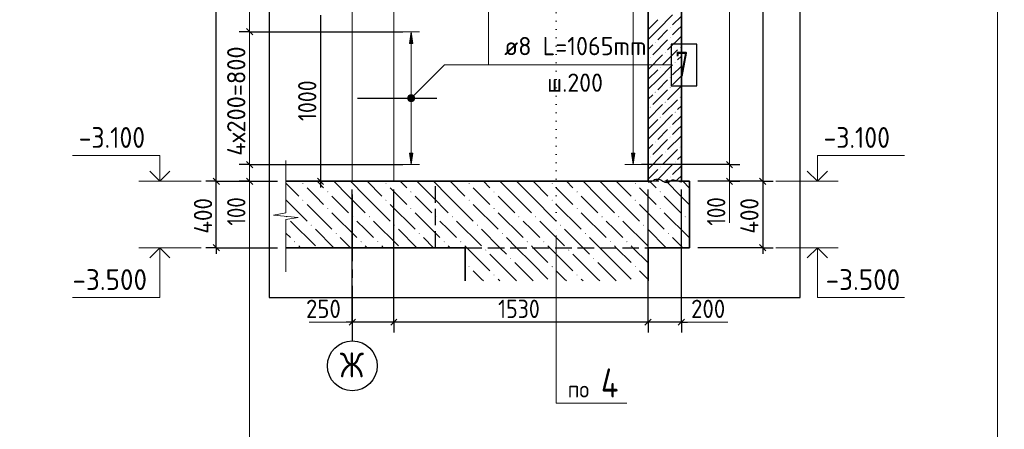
# Model space of a CAD drawing. Header units: millimetres. Extents: x 0 to 42000, y 0 to 29700.
# Tile 6 of 8: x 20233 to 32083, y 16235 to 21165. Entities that reach past the tile are written whole.
import ezdxf

# ---------------------------------------------------------------- set-up
doc = ezdxf.new("R2010")
doc.units = ezdxf.units.MM
for name, pattern in [('______2', [270, 200, -70]), ('______5', [1100, 800, -100, 100, -100]), ('______9', [100, 0, -100])]:
    doc.linetypes.add(name, pattern=pattern)
for name, color, linetype, lineweight in [('Standard', 7, 'Continuous', 25), ('Высотные отметки', 7, 'Continuous', 25), ('ЖБ Лента фундамента под плитной частью', 7, 'Continuous', 35), ('ЖБ Плита Фундамента верхний уровень', 7, 'Continuous', 35), ('ЖБ Стена верхний уровень', 7, 'Continuous', 35), ('Позиционная метка линия выноска', 7, 'Continuous', 13), ('Примечания', 7, 'Continuous', 13), ('Сечения символ', 7, 'Continuous', 25)]:
    doc.layers.add(name, color=color, linetype=linetype, lineweight=lineweight)
doc.layers.add('Оси', color=7, linetype='______5')
doc.layers.add('Размерная выноска', color=7, linetype='Continuous')
doc.layers.add('Стена Хомут', color=7, linetype='Continuous', lineweight=25, true_color=0x6e3c1e)
doc.styles.add('ISOCPEUR', font='txt')

msp = doc.modelspace()

# ---------------------------------------------------------------- hatches: boundary and pattern name
at = {"layer": 'ЖБ Лента фундамента под плитной частью', "linetype": 'Continuous', "lineweight": 18, "transparency": 33554687}
for points in [[(25835, 18392), (25841, 18399), (25848, 18392), (25841, 18386)], [(26835, 18392), (26841, 18399), (26848, 18392), (26841, 18386)], [(26135, 18292), (26141, 18299), (26148, 18292), (26141, 18286)], [(27135, 18292), (27141, 18299), (27148, 18292), (27141, 18286)], [(25635, 18192), (25641, 18199), (25648, 18192), (25641, 18186)], [(26635, 18192), (26641, 18199), (26648, 18192), (26641, 18186)], [(27635, 18192), (27641, 18199), (27648, 18192), (27641, 18186)], [(25935, 18092), (25941, 18099), (25948, 18092), (25941, 18086)], [(26935, 18092), (26941, 18099), (26948, 18092), (26941, 18086)]]:
    msp.add_hatch(color=7, dxfattribs=at).paths.add_polyline_path(points, flags=16)
at = {"layer": 'ЖБ Плита Фундамента верхний уровень', "linetype": 'Continuous', "lineweight": 18, "transparency": 33554687}
for points in [[(23635, 19192), (23641, 19199), (23648, 19192), (23641, 19186)], [(24635, 19192), (24641, 19199), (24648, 19192), (24641, 19186)], [(25635, 19192), (25641, 19199), (25648, 19192), (25641, 19186)], [(26635, 19192), (26641, 19199), (26648, 19192), (26641, 19186)], [(27635, 19192), (27641, 19199), (27648, 19192), (27641, 19186)], [(23935, 19092), (23941, 19099), (23948, 19092), (23941, 19086)], [(24935, 19092), (24941, 19099), (24948, 19092), (24941, 19086)], [(25935, 19092), (25941, 19099), (25948, 19092), (25941, 19086)], [(26935, 19092), (26941, 19099), (26948, 19092), (26941, 19086)], [(27935, 19092), (27941, 19099), (27948, 19092), (27941, 19086)], [(23635, 18992), (23641, 18999), (23648, 18992), (23641, 18986)], [(24635, 18992), (24641, 18999), (24648, 18992), (24641, 18986)], [(25635, 18992), (25641, 18999), (25648, 18992), (25641, 18986)], [(26635, 18992), (26641, 18999), (26648, 18992), (26641, 18986)], [(27635, 18992), (27641, 18999), (27648, 18992), (27641, 18986)], [(23935, 18892), (23941, 18899), (23948, 18892), (23941, 18886)], [(24935, 18892), (24941, 18899), (24948, 18892), (24941, 18886)], [(25935, 18892), (25941, 18899), (25948, 18892), (25941, 18886)], [(26935, 18892), (26941, 18899), (26948, 18892), (26941, 18886)], [(27935, 18892), (27941, 18899), (27948, 18892), (27941, 18886)], [(23436, 18794), (23441, 18799), (23448, 18792), (23441, 18786), (23436, 18791)], [(24235, 18792), (24241, 18799), (24248, 18792), (24241, 18786)], [(24435, 18792), (24441, 18799), (24448, 18792), (24441, 18786)], [(25235, 18792), (25241, 18799), (25248, 18792), (25241, 18786)], [(25435, 18792), (25441, 18799), (25448, 18792), (25441, 18786)], [(26235, 18792), (26241, 18799), (26248, 18792), (26241, 18786)], [(26435, 18792), (26441, 18799), (26448, 18792), (26441, 18786)], [(27235, 18792), (27241, 18799), (27248, 18792), (27241, 18786)], [(27435, 18792), (27441, 18799), (27448, 18792), (27441, 18786)], [(28235, 18792), (28241, 18799), (28248, 18792), (28241, 18786)], [(23735, 18692), (23741, 18699), (23748, 18692), (23741, 18686)], [(24735, 18692), (24741, 18699), (24748, 18692), (24741, 18686)], [(25735, 18692), (25741, 18699), (25748, 18692), (25741, 18686)], [(26735, 18692), (26741, 18699), (26748, 18692), (26741, 18686)], [(27735, 18692), (27741, 18699), (27748, 18692), (27741, 18686)], [(23535, 18492), (23541, 18499), (23548, 18492), (23541, 18486)], [(24035, 18592), (24041, 18599), (24048, 18592), (24041, 18586)], [(24335, 18492), (24341, 18499), (24348, 18492), (24341, 18486)], [(24535, 18492), (24541, 18499), (24548, 18492), (24541, 18486)], [(25035, 18592), (25041, 18599), (25048, 18592), (25041, 18586)], [(25335, 18492), (25341, 18499), (25348, 18492), (25341, 18486)], [(25535, 18492), (25541, 18499), (25548, 18492), (25541, 18486)], [(26035, 18592), (26041, 18599), (26048, 18592), (26041, 18586)], [(26335, 18492), (26341, 18499), (26348, 18492), (26341, 18486)], [(26535, 18492), (26541, 18499), (26548, 18492), (26541, 18486)], [(27035, 18592), (27041, 18599), (27048, 18592), (27041, 18586)], [(27335, 18492), (27341, 18499), (27348, 18492), (27341, 18486)], [(27535, 18492), (27541, 18499), (27548, 18492), (27541, 18486)], [(28035, 18592), (28041, 18599), (28048, 18592), (28041, 18586)]]:
    msp.add_hatch(color=7, dxfattribs=at).paths.add_polyline_path(points, flags=16)
at = {"layer": 'ЖБ Стена верхний уровень', "linetype": 'Continuous', "lineweight": 18, "transparency": 33554687}
for points in [[(28056, 21072), (28061, 21077), (28066, 21072), (28061, 21067)], [(27876, 20892), (27881, 20897), (27886, 20892), (27881, 20887)], [(28056, 20952), (28061, 20957), (28066, 20952), (28061, 20947)], [(27996, 20772), (28001, 20777), (28006, 20772), (28001, 20767)], [(28176, 20832), (28181, 20837), (28186, 20832), (28181, 20827)], [(27816, 20712), (27821, 20717), (27826, 20712), (27821, 20707)], [(28116, 20652), (28121, 20657), (28126, 20652), (28121, 20647)], [(27936, 20592), (27941, 20597), (27946, 20592), (27941, 20587)], [(28056, 20472), (28061, 20477), (28066, 20472), (28061, 20467)], [(27876, 20292), (27881, 20297), (27886, 20292), (27881, 20287)], [(28056, 20352), (28061, 20357), (28066, 20352), (28061, 20347)], [(27996, 20172), (28001, 20177), (28006, 20172), (28001, 20167)], [(28176, 20232), (28181, 20237), (28186, 20232), (28181, 20227)], [(27816, 20112), (27821, 20117), (27826, 20112), (27821, 20107)], [(28116, 20052), (28121, 20057), (28126, 20052), (28121, 20047)], [(27936, 19992), (27941, 19997), (27946, 19992), (27941, 19987)], [(28056, 19872), (28061, 19877), (28066, 19872), (28061, 19867)], [(27876, 19692), (27881, 19697), (27886, 19692), (27881, 19687)], [(28056, 19752), (28061, 19757), (28066, 19752), (28061, 19747)], [(27996, 19572), (28001, 19577), (28006, 19572), (28001, 19567)], [(28176, 19632), (28181, 19637), (28186, 19632), (28181, 19627)], [(27816, 19512), (27821, 19517), (27826, 19512), (27821, 19507)], [(28116, 19452), (28121, 19457), (28126, 19452), (28121, 19447)], [(27936, 19392), (27941, 19397), (27946, 19392), (27941, 19387)], [(28056, 19272), (28061, 19277), (28066, 19272), (28061, 19267)]]:
    msp.add_hatch(color=7, dxfattribs=at).paths.add_polyline_path(points, flags=16)
at = {"layer": 'Позиционная метка линия выноска', "linetype": 'Continuous', "lineweight": 13, "transparency": 33554687}
for points in [[(24976, 20188), (24912, 20252), (24900, 20231)], [(24976, 20188), (24900, 20231), (24955, 20177)], [(24955, 20177), (24900, 20231), (24900, 20209)], [(24955, 20177), (24900, 20209), (24932, 20177)], [(24932, 20177), (24900, 20209), (24912, 20188)], [(24987, 20209), (24932, 20263), (24912, 20252)], [(24987, 20209), (24912, 20252), (24976, 20188)], [(24987, 20231), (24955, 20263), (24932, 20263)], [(24987, 20231), (24932, 20263), (24987, 20209)], [(24955, 20263), (24987, 20231), (24976, 20252)]]:
    msp.add_hatch(color=7, dxfattribs=at).paths.add_polyline_path(points)
at = {"layer": 'Стена Хомут', "linetype": 'Continuous', "lineweight": 13, "transparency": 33554687}
msp.add_hatch(color=7, dxfattribs=at).paths.add_polyline_path([(24964, 20880), (24944, 21020), (24924, 20880)])
for points in [[(24964, 19560), (24944, 19420), (24924, 19560)], [(27635, 19560), (27615, 19420), (27595, 19560)]]:
    msp.add_hatch(color=7, dxfattribs=at).paths.add_polyline_path(points, flags=16)

# ---------------------------------------------------------------- linework, layer by layer
at = {"layer": 'Standard', "color": 7, "linetype": 'Continuous', "lineweight": 13, "transparency": 33554687}
for p, q in [((28775, 25420), (28775, 19420)), ((22999, 21020), (22999, 21420)), ((22999, 19420), (22999, 21020)), ((23436, 19469), (23436, 18839)), ((22999, 19220), (22999, 19420)), ((28775, 19420), (28775, 19220)), ((22999, 19220), (22999, 19145)), ((28775, 19220), (28775, 19145)), ((23436, 18839), (23286, 18812)), ((23286, 18812), (23586, 18785)), ((23586, 18785), (23436, 18759)), ((23436, 18759), (23436, 18129)), ((23436, 18129), (23436, 18129))]:
    msp.add_line(p, q, dxfattribs=at)
at = {"layer": 'Standard', "color": 7, "linetype": 'Continuous', "lineweight": -3, "transparency": 33554687}
for p, q in [((22599, 19220), (22599, 24700)), ((22999, 21020), (22874, 21020)), ((22999, 21020), (23124, 21020)), ((22999, 19420), (22874, 19420)), ((22999, 19420), (23124, 19420)), ((28775, 19420), (28650, 19420)), ((28775, 19420), (28900, 19420)), ((22599, 19220), (22474, 19220)), ((22599, 19220), (22724, 19220)), ((22999, 19220), (22874, 19220)), ((22999, 19220), (23124, 19220)), ((23853, 19220), (23728, 19220)), ((23853, 19220), (23978, 19220)), ((23853, 19220), (24636, 19220)), ((23853, 19220), (23853, 19145)), ((28775, 19220), (28650, 19220)), ((28775, 19220), (28900, 19220)), ((29175, 19220), (29050, 19220)), ((29175, 19220), (29300, 19220)), ((29175, 19220), (29175, 18420)), ((22599, 18420), (22474, 18420)), ((22599, 18420), (22724, 18420)), ((22599, 18420), (23336, 18420)), ((22599, 18420), (22599, 18345)), ((29175, 18420), (28396, 18420)), ((29175, 18420), (29050, 18420)), ((29175, 18420), (29300, 18420)), ((29175, 18420), (29175, 18345)), ((24236, 17525), (24236, 17650)), ((24736, 17525), (24736, 17650)), ((27796, 17525), (27796, 17650)), ((28196, 17525), (28196, 17650)), ((24236, 17525), (24161, 17525)), ((24236, 17525), (24236, 17400)), ((24736, 17525), (24236, 17525)), ((24736, 17525), (24736, 17400)), ((27796, 17525), (24736, 17525)), ((27796, 17525), (27796, 17400)), ((28196, 17525), (27796, 17525)), ((28196, 17525), (28196, 17400)), ((28196, 17525), (28271, 17525))]:
    msp.add_line(p, q, dxfattribs=at)
at = {"layer": 'Standard', "color": 7, "linetype": 'Continuous', "lineweight": 18, "transparency": 33554687}
for p, q in [((24236, 19220), (24236, 23620)), ((24736, 23620), (24736, 19220))]:
    msp.add_line(p, q, dxfattribs=at)
at = {"layer": 'Standard', "color": 7, "linetype": 'Continuous', "lineweight": 25, "transparency": 33554687}
for p, q in [((23037, 20982), (22962, 21058)), ((23037, 19382), (22962, 19458)), ((28738, 19458), (28813, 19382)), ((22637, 19182), (22562, 19258)), ((23037, 19182), (22962, 19258)), ((23815, 19258), (23890, 19182)), ((28738, 19258), (28813, 19182)), ((29138, 19258), (29213, 19182)), ((22637, 18382), (22562, 18458)), ((29138, 18458), (29213, 18382)), ((24273, 17562), (24198, 17487)), ((24773, 17562), (24698, 17487)), ((27833, 17562), (27758, 17487)), ((28233, 17562), (28158, 17487))]:
    msp.add_line(p, q, dxfattribs=at)
at = {"layer": 'Standard', "color": 7, "linetype": 'Continuous', "lineweight": 13, "transparency": 33554687}
for points in [[(32000, 29200), (2000, 29200), (2000, 6000), (32000, 6000), (32000, 29200)], [(41500, 29200), (23000, 29200), (23000, 6000), (41500, 6000), (41500, 29200)]]:
    msp.add_lwpolyline(points, dxfattribs=at)
at = {"layer": 'Standard', "color": 254, "linetype": 'Continuous', "lineweight": 25, "true_color": 0xc4c4ff, "transparency": 33554687}
msp.add_lwpolyline([(23236, 17820), (29626, 17820), (29626, 25900), (23236, 25900), (23236, 17820)], dxfattribs=at)
at = {"layer": 'Standard', "color": 7, "linetype": 'Continuous', "lineweight": -3, "transparency": 33554687}
for points in [[(29175, 25620), (29175, 22111), (29175, 22111), (29175, 19220)], [(23853, 21220), (23853, 19880), (23853, 19880), (23853, 19220)], [(22999, 21020), (23320, 21020), (23320, 21020), (24844, 21020)], [(22999, 19420), (23091, 19420), (23091, 19420), (23638, 19420), (23638, 19420), (24844, 19420)], [(28775, 19420), (28758, 19420), (28758, 19420), (27715, 19420)], [(22599, 19220), (23170, 19220), (23170, 19220), (23336, 19220)], [(22599, 18420), (22599, 18523), (22599, 18523), (22599, 19220)], [(22999, 19220), (23063, 19220), (23063, 19220), (23336, 19220)], [(29175, 19220), (29158, 19220), (29158, 19220), (28396, 19220)], [(28775, 19220), (28758, 19220), (28758, 19220), (28396, 19220)], [(24236, 17525), (24236, 17542), (24236, 17542), (24236, 19120)], [(24736, 17525), (24736, 17542), (24736, 17542), (24736, 19120)], [(27796, 17525), (27796, 17542), (27796, 17542), (27796, 17542), (27796, 17542), (27796, 19120)], [(28196, 17525), (28196, 17542), (28196, 17542), (28196, 17542), (28196, 17542), (28196, 19120)]]:
    msp.add_lwpolyline(points, dxfattribs=at)
at = {"layer": 'Высотные отметки', "color": 7, "linetype": 'Continuous', "lineweight": 35, "transparency": 33554687}
for p, q in [((21918, 19220), (21797, 19341)), ((21918, 19220), (21797, 19341)), ((21918, 19220), (22040, 19341)), ((21918, 19220), (22040, 19341)), ((29833, 19220), (29712, 19341)), ((29833, 19220), (29712, 19341)), ((29833, 19220), (29954, 19341)), ((29833, 19220), (29954, 19341)), ((21918, 18420), (21797, 18299)), ((21918, 18420), (21797, 18299)), ((21918, 18420), (22040, 18299)), ((21918, 18420), (22040, 18299)), ((29833, 18420), (29712, 18299)), ((29833, 18420), (29712, 18299)), ((29833, 18420), (29954, 18299)), ((29833, 18420), (29954, 18299))]:
    msp.add_line(p, q, dxfattribs=at)
at = {"layer": 'Высотные отметки', "color": 7, "linetype": 'Continuous', "lineweight": 13, "transparency": 33554687}
for p, q in [((22418, 19220), (21668, 19220)), ((22418, 19220), (21668, 19220)), ((29333, 19220), (30083, 19220)), ((29333, 19220), (30083, 19220)), ((22418, 18420), (21668, 18420)), ((22418, 18420), (21668, 18420)), ((29333, 18420), (30083, 18420)), ((29333, 18420), (30083, 18420))]:
    msp.add_line(p, q, dxfattribs=at)
for points in [[(21918, 19220), (21918, 19530), (20868, 19530)], [(21918, 19220), (21918, 19530), (20868, 19530)], [(29833, 19220), (29833, 19530), (30883, 19530)], [(29833, 19220), (29833, 19530), (30883, 19530)], [(21918, 18420), (21918, 17820), (20868, 17820)], [(21918, 18420), (21918, 17820), (20868, 17820)], [(29833, 18420), (29833, 17820), (30883, 17820)], [(29833, 18420), (29833, 17820), (30883, 17820)]]:
    msp.add_lwpolyline(points, dxfattribs=at)
at = {"layer": 'ЖБ Лента фундамента под плитной частью', "color": 7, "linetype": 'Continuous', "lineweight": 35, "transparency": 33554687}
for p, q in [((25596, 18420), (25596, 18020)), ((27796, 18020), (27796, 18420))]:
    msp.add_line(p, q, dxfattribs=at)
at = {"layer": 'ЖБ Лента фундамента под плитной частью', "color": 252, "linetype": 'Continuous', "lineweight": 18, "true_color": 0x8f8f8f, "transparency": 33554687}
for p, q in [((25613, 18420), (25891, 18142)), ((26013, 18420), (26091, 18342)), ((26391, 18242), (26213, 18420)), ((26413, 18420), (26591, 18242)), ((26613, 18420), (26891, 18142)), ((27013, 18420), (27091, 18342)), ((27391, 18242), (27213, 18420)), ((27413, 18420), (27591, 18242)), ((27613, 18420), (27796, 18237)), ((26191, 18042), (25891, 18342)), ((27191, 18042), (26891, 18342)), ((25791, 18042), (25691, 18142)), ((26191, 18242), (26391, 18042)), ((26391, 18242), (26591, 18042)), ((26791, 18042), (26691, 18142)), ((27191, 18242), (27391, 18042)), ((27391, 18242), (27591, 18042)), ((27791, 18042), (27691, 18142)), ((25813, 18020), (25791, 18042)), ((25991, 18042), (26013, 18020)), ((26191, 18042), (26213, 18020)), ((26391, 18042), (26413, 18020)), ((26813, 18020), (26791, 18042)), ((26991, 18042), (27013, 18020)), ((27191, 18042), (27213, 18020)), ((27391, 18042), (27413, 18020)), ((27796, 18037), (27791, 18042))]:
    msp.add_line(p, q, dxfattribs=at)
at = {"layer": 'ЖБ Плита Фундамента верхний уровень', "color": 7, "linetype": 'Continuous', "lineweight": 35, "transparency": 33554687}
for p, q in [((27796, 19220), (23436, 19220)), ((28296, 19220), (28196, 19220)), ((28296, 18420), (28296, 19220)), ((23436, 18420), (25596, 18420)), ((27796, 18420), (28296, 18420))]:
    msp.add_line(p, q, dxfattribs=at)
at = {"layer": 'ЖБ Плита Фундамента верхний уровень', "color": 252, "linetype": 'Continuous', "lineweight": 18, "true_color": 0x8f8f8f, "transparency": 33554687}
for p, q in [((23813, 19220), (23891, 19142)), ((24191, 19042), (24013, 19220)), ((24213, 19220), (24391, 19042)), ((24413, 19220), (24591, 19042)), ((24813, 19220), (24891, 19142)), ((25191, 19042), (25013, 19220)), ((25213, 19220), (25391, 19042)), ((25413, 19220), (25591, 19042)), ((25813, 19220), (25891, 19142)), ((26191, 19042), (26013, 19220)), ((26213, 19220), (26391, 19042)), ((26413, 19220), (26591, 19042)), ((26813, 19220), (26891, 19142)), ((27191, 19042), (27013, 19220)), ((27213, 19220), (27391, 19042)), ((27413, 19220), (27591, 19042)), ((27813, 19220), (27891, 19142)), ((28191, 19042), (28013, 19220)), ((28213, 19220), (28296, 19137)), ((23436, 19197), (23591, 19042)), ((23791, 19042), (23691, 19142)), ((24791, 19042), (24691, 19142)), ((25791, 19042), (25691, 19142)), ((26791, 19042), (26691, 19142)), ((27791, 19042), (27691, 19142)), ((23436, 18997), (23691, 18742)), ((23891, 18942), (23791, 19042)), ((23991, 19042), (24191, 18842)), ((24191, 19042), (24391, 18842)), ((24391, 19042), (24691, 18742)), ((24891, 18942), (24791, 19042)), ((24991, 19042), (25191, 18842)), ((25191, 19042), (25391, 18842)), ((25391, 19042), (25691, 18742)), ((25891, 18942), (25791, 19042)), ((25991, 19042), (26191, 18842)), ((26191, 19042), (26391, 18842)), ((26391, 19042), (26691, 18742)), ((26891, 18942), (26791, 19042)), ((26991, 19042), (27191, 18842)), ((27191, 19042), (27391, 18842)), ((27391, 19042), (27691, 18742)), ((27891, 18942), (27791, 19042)), ((27991, 19042), (28191, 18842)), ((28191, 19042), (28296, 18937)), ((23691, 18942), (23991, 18642)), ((23991, 18842), (24291, 18542)), ((24691, 18942), (24991, 18642)), ((24991, 18842), (25291, 18542)), ((25691, 18942), (25991, 18642)), ((25991, 18842), (26291, 18542)), ((26691, 18942), (26991, 18642)), ((26991, 18842), (27291, 18542)), ((27691, 18942), (27991, 18642)), ((27991, 18842), (28291, 18542)), ((23491, 18742), (23791, 18442)), ((24391, 18642), (24291, 18742)), ((24491, 18742), (24791, 18442)), ((25391, 18642), (25291, 18742)), ((25491, 18742), (25791, 18442)), ((26391, 18642), (26291, 18742)), ((26491, 18742), (26791, 18442)), ((27391, 18642), (27291, 18742)), ((27491, 18742), (27791, 18442)), ((28296, 18737), (28291, 18742)), ((23791, 18642), (24013, 18420)), ((24491, 18542), (24391, 18642)), ((24791, 18642), (25013, 18420)), ((25491, 18542), (25391, 18642)), ((25791, 18642), (26013, 18420)), ((26491, 18542), (26391, 18642)), ((26791, 18642), (27013, 18420)), ((27491, 18542), (27391, 18642)), ((27791, 18642), (28013, 18420)), ((23491, 18542), (23436, 18597)), ((24213, 18420), (24091, 18542)), ((25213, 18420), (25091, 18542)), ((26213, 18420), (26091, 18542)), ((27213, 18420), (27091, 18542)), ((28213, 18420), (28091, 18542)), ((23591, 18442), (23613, 18420)), ((24391, 18442), (24413, 18420)), ((24591, 18442), (24613, 18420)), ((25391, 18442), (25413, 18420)), ((25591, 18442), (25613, 18420)), ((26391, 18442), (26413, 18420)), ((26591, 18442), (26613, 18420)), ((27391, 18442), (27413, 18420)), ((27591, 18442), (27613, 18420))]:
    msp.add_line(p, q, dxfattribs=at)
at = {"layer": 'ЖБ Стена верхний уровень', "color": 7, "linetype": 'Continuous', "lineweight": 35, "transparency": 33554687}
for p, q in [((27796, 25620), (27796, 19220)), ((28196, 19220), (28196, 25620))]:
    msp.add_line(p, q, dxfattribs=at)
at = {"layer": 'ЖБ Стена верхний уровень', "color": 251, "linetype": 'Continuous', "lineweight": 18, "true_color": 0x494949, "transparency": 33554687}
for p, q in [((27911, 21042), (28091, 21222)), ((27911, 21162), (27796, 21047)), ((28196, 21207), (28091, 21102)), ((27911, 21042), (27796, 20927)), ((28031, 21042), (27911, 20922)), ((28091, 20982), (28151, 21042)), ((28151, 21042), (28196, 21087)), ((27796, 20807), (27851, 20862)), ((28031, 20922), (27851, 20742)), ((28196, 20967), (28031, 20802)), ((27796, 20567), (27971, 20742)), ((28151, 20802), (27971, 20622)), ((27911, 20442), (28091, 20622)), ((28196, 20727), (28151, 20682)), ((27911, 20562), (27796, 20447)), ((28196, 20607), (28091, 20502)), ((27911, 20442), (27796, 20327)), ((28031, 20442), (27911, 20322)), ((28091, 20382), (28151, 20442)), ((28151, 20442), (28196, 20487)), ((28031, 20322), (27851, 20142)), ((28196, 20367), (28031, 20202)), ((27796, 20207), (27851, 20262)), ((28151, 20202), (27971, 20022)), ((27796, 19967), (27971, 20142)), ((28196, 20127), (28151, 20082)), ((27911, 19962), (27796, 19847)), ((27911, 19842), (28091, 20022)), ((28196, 20007), (28091, 19902)), ((27911, 19842), (27796, 19727)), ((28031, 19842), (27911, 19722)), ((28091, 19782), (28151, 19842)), ((28151, 19842), (28196, 19887)), ((28031, 19722), (27851, 19542)), ((28196, 19767), (28031, 19602)), ((27796, 19607), (27851, 19662)), ((28151, 19602), (27971, 19422)), ((27796, 19367), (27971, 19542)), ((28196, 19527), (28151, 19482)), ((27911, 19362), (27796, 19247)), ((27911, 19242), (28091, 19422)), ((28196, 19407), (28091, 19302)), ((27911, 19242), (27889, 19220)), ((28031, 19242), (28009, 19220)), ((28129, 19220), (28151, 19242)), ((28151, 19242), (28196, 19287))]:
    msp.add_line(p, q, dxfattribs=at)
at = {"layer": 'Оси', "color": 8, "linetype": '______5', "lineweight": -3, "transparency": 33554687}
msp.add_line((24236, 19060), (24236, 17300), dxfattribs=at)
at = {"layer": 'Оси', "color": 7, "linetype": 'Continuous', "lineweight": -3, "transparency": 33554687}
msp.add_circle((24236, 17000), 300, dxfattribs=at)
at = {"layer": 'Позиционная метка линия выноска', "color": 7, "linetype": 'Continuous', "lineweight": 13, "transparency": 33554687}
for p, q in [((24912, 20252), (24912, 20252)), ((24912, 20188), (24912, 20188)), ((24976, 20252), (24976, 20252)), ((24976, 20188), (24976, 20188))]:
    msp.add_line(p, q, dxfattribs=at)
for points in [[(28072, 20620), (25876, 20620), (25876, 23020), (25476, 23420)], [(27796, 20620), (25344, 20620), (24944, 20220)]]:
    msp.add_lwpolyline(points, dxfattribs=at)
msp.add_circle((24944, 20220), 45, dxfattribs=at)
at = {"layer": 'Примечания', "color": 253, "linetype": '______2', "lineweight": -3, "true_color": 0xababab, "transparency": 33554687}
for p, q in [((25236, 18420), (25236, 19220)), ((28196, 19220), (27796, 19220)), ((25596, 18420), (27796, 18420))]:
    msp.add_line(p, q, dxfattribs=at)
at = {"layer": 'Примечания', "color": 7, "linetype": 'Continuous', "lineweight": 25, "transparency": 33554687}
msp.add_line((28196, 19215), (28196, 19215), dxfattribs=at)
msp.add_lwpolyline([(27796, 19215), (27811, 19215), (27827, 19216), (27841, 19220), (27853, 19227), (27863, 19235), (27874, 19241), (27889, 19245), (27905, 19247), (27920, 19245), (27935, 19241), (27949, 19236), (27961, 19229), (27972, 19222), (27983, 19216), (27997, 19210), (28012, 19207), (28028, 19208), (28044, 19211), (28055, 19217), (28066, 19225), (28077, 19232), (28090, 19237), (28106, 19238), (28122, 19235), (28136, 19231), (28150, 19225), (28164, 19220), (28177, 19216), (28193, 19213), (28196, 19213)], dxfattribs=at)
at = {"layer": 'Размерная выноска', "color": 7, "linetype": 'Continuous', "lineweight": 13, "transparency": 33554687}
for p, q in [((22999, 18720), (22999, 19220)), ((28775, 18720), (28775, 19220)), ((24236, 17525), (23716, 17525)), ((28756, 17525), (28196, 17525))]:
    msp.add_line(p, q, dxfattribs=at)
at = {"layer": 'Сечения символ', "color": 7, "linetype": '______9', "lineweight": 13, "transparency": 33554687}
msp.add_line((26690, 25450), (26690, 18566), dxfattribs=at)
at = {"layer": 'Сечения символ', "color": 7, "linetype": 'Continuous', "lineweight": 13, "transparency": 33554687}
msp.add_lwpolyline([(26690, 18566), (26690, 16550), (27540, 16550)], dxfattribs=at)
at = {"layer": 'Стена Хомут', "color": 251, "linetype": 'Continuous', "lineweight": 13, "true_color": 0x494949, "transparency": 33554687}
for p, q in [((27615, 19560), (27615, 25280)), ((24944, 21020), (24844, 21020)), ((24944, 21020), (24924, 20880)), ((24964, 20880), (24944, 21020)), ((24944, 21020), (25044, 21020)), ((24944, 21020), (24944, 21020)), ((24924, 20880), (24964, 20880)), ((24944, 19560), (24944, 20880)), ((24944, 19420), (24924, 19560)), ((24924, 19560), (24964, 19560)), ((24964, 19560), (24944, 19420)), ((27615, 19420), (27595, 19560)), ((27595, 19560), (27635, 19560)), ((27635, 19560), (27615, 19420)), ((24944, 19420), (24844, 19420)), ((24944, 19420), (25044, 19420)), ((24944, 19420), (24944, 19420)), ((27615, 19420), (27515, 19420)), ((27615, 19420), (27715, 19420)), ((27615, 19420), (27615, 19420))]:
    msp.add_line(p, q, dxfattribs=at)
at = {"layer": 'Стена Хомут', "color": 36, "linetype": 'Continuous', "lineweight": 25, "true_color": 0x6e3c1e, "transparency": 33554687}
msp.add_line((24300, 20220), (25252, 20220), dxfattribs=at)
at = {"layer": 'Стена Хомут', "color": 7, "linetype": 'Continuous', "lineweight": 25, "transparency": 33554687}
msp.add_lwpolyline([(28072, 20370), (28382, 20370), (28382, 20870), (28072, 20870), (28072, 20370)], dxfattribs=at)

# ---------------------------------------------------------------- texts
at = {"layer": 'Standard', "color": 7, "linetype": 'Continuous', "lineweight": 25, "transparency": 33554687, "char_height": 220, "attachment_point": 7, "rotation": 90, "style": 'ISOCPEUR'}
for s, insert, width in [('\\W0.97;4х200=800', (22949, 19527), 1513.53), ('\\W0.87;1000', (23803, 19945), 666.9), ('\\W0.83;100', (22949, 18686), 508.57), ('\\W0.83;100', (28725, 18686), 508.57), ('\\W0.92;400', (22549, 18589), 584.45), ('\\W0.92;400', (29125, 18589), 584.45)]:
    msp.add_mtext(s, dxfattribs=dict(at, insert=insert, width=width))
at = {"layer": 'Standard', "color": 7, "linetype": 'Continuous', "lineweight": 25, "transparency": 33554687, "char_height": 220, "attachment_point": 7, "style": 'ISOCPEUR'}
for s, insert, width in [('\\W0.91;250', (23678, 17575), 561.99), ('\\W0.87;1530', (25991, 17575), 666.9), ('\\W0.91;200', (28313, 17575), 562)]:
    msp.add_mtext(s, dxfattribs=dict(at, insert=insert, width=width))
at = {"layer": 'Высотные отметки', "color": 7, "linetype": 'Continuous', "lineweight": 25, "transparency": 33554687, "char_height": 250, "attachment_point": 7, "style": 'ISOCPEUR'}
for s, insert, width in [('\\W0.90;-3.100', (20943, 19622), 1011.77), ('\\W0.90;-3.100', (29908, 19622), 1011.77), ('\\W0.95;-3.500', (20868, 17912), 1067.86), ('\\W0.95;-3.500', (29933, 17912), 1067.86)]:
    msp.add_mtext(s, dxfattribs=dict(at, insert=insert, width=width))
at = {"layer": 'Оси', "color": 7, "linetype": 'Continuous', "lineweight": 25, "transparency": 33554687, "insert": (24086, 16860), "char_height": 300, "width": 425, "attachment_point": 7, "style": 'ISOCPEUR'}
msp.add_mtext('\\W0.83;Ж', dxfattribs=at)
at = {"layer": 'Сечения символ', "color": 7, "linetype": 'Continuous', "lineweight": 18, "transparency": 33554687, "attachment_point": 7, "style": 'ISOCPEUR'}
for s, insert, char_height, width in [('\\W0.80;4', (27228, 16618), 350, 419.8), ('\\W0.91;по ', (26828, 16618), 200, 490.68)]:
    msp.add_mtext(s, dxfattribs=dict(at, insert=insert, char_height=char_height, width=width))
at = {"layer": 'Стена Хомут', "color": 7, "linetype": 'Continuous', "lineweight": 13, "transparency": 33554687, "attachment_point": 7, "style": 'ISOCPEUR'}
for s, insert, char_height, width in [('\\W0.96;ø8 L=1065mm ', (26064, 20737), 220, 1996.29), ('\\W0.78;7', (28122, 20480), 300, 326.41), ('\\W0.95;ш.200 ', (26581, 20297), 220, 962.14)]:
    msp.add_mtext(s, dxfattribs=dict(at, insert=insert, char_height=char_height, width=width))

doc.saveas('drawing.dxf')
